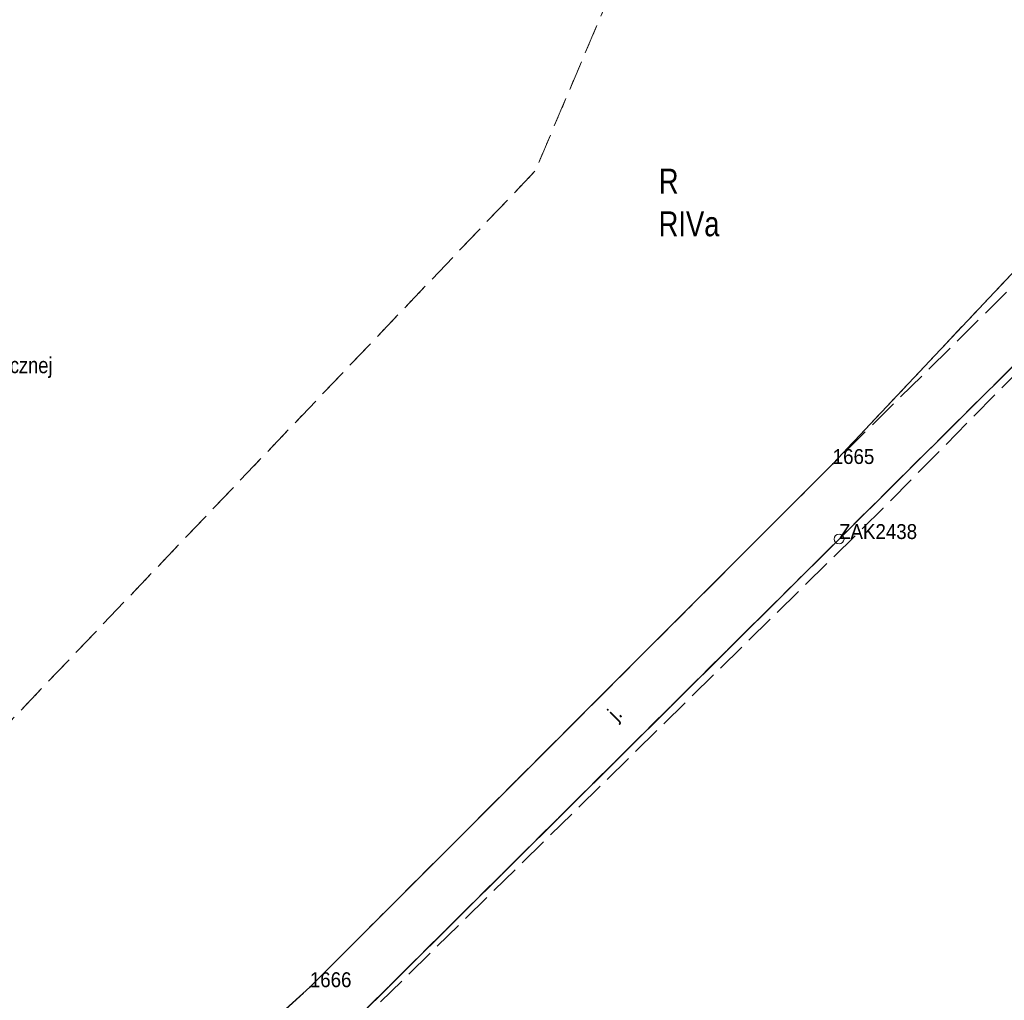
# Model space of a CAD drawing. Header units: metres. Extents: x 6551181 to 6555585, y 5935140 to 5937297.
# Tile 53 of 97: x 6551526 to 6551575, y 5936037 to 5936087. Entities that reach past the tile are written whole.
import ezdxf
from ezdxf.enums import TextEntityAlignment as Align

# ---------------------------------------------------------------- set-up
doc = ezdxf.new("R2010")
doc.units = ezdxf.units.M
for name, pattern in [('1.5_0.5', [2, 1.5, -0.5]), ('218-500', [1, 0.5, -0.5]), ('219-500', [0])]:
    doc.linetypes.add(name, pattern=pattern)
for name, color, linetype in [('202-Punkt graniczny stabilizowany trwale', 7, 'Continuous'), ('202-Punkt graniczny stabilizowany trwale-Atr103', 7, 'Continuous'), ('203-Punkt załamania granicy działki nie stabilizowany', 7, 'Continuous'), ('203-Punkt załamania granicy działki nie stabilizowany-Atr104', 7, 'Continuous'), ('209-Opis konturu klasyfikacyjnego', 7, 'Continuous'), ('210-Oznaczenie użytku', 7, 'Continuous'), ('217-Granica konturu klasyfikcyjnego', 7, 'Continuous'), ('218-Granica użytku', 7, 'Continuous'), ('219-Linia granicy', 7, 'Continuous'), ('jezdnia (powierzchnia)', 7, 'Continuous'), ('jezdnia (powierzchnia)-Atr17', 7, 'Continuous')]:
    doc.layers.add(name, color=color, linetype=linetype)
doc.styles.get("Standard").update_dxf_attribs({"font": 'arial.ttf'})

# ---------------------------------------------------------------- blocks, each defined once
blk = doc.blocks.new('203')
at = {"linetype": 'Continuous', "lineweight": 0}
h = blk.add_hatch(color=0, dxfattribs=at)
edge = h.paths.add_edge_path()
edge.add_arc((0, 0), 0.045, 0, 360)
blk = doc.blocks.new('202')
at = {"color": 0, "linetype": 'Continuous', "lineweight": -2}
blk.add_circle((0, 0), 2.5, dxfattribs=at)

msp = doc.modelspace()

# ---------------------------------------------------------------- linework, layer by layer
at = {"layer": '217-Granica konturu klasyfikcyjnego', "color": 3, "linetype": '1.5_0.5', "lineweight": 18, "flags": 128}
for points in [[(6551568.27, 5936117.58), (6551551.83, 5936078.95)], [(6551566.83, 5936064.21), (6551586.94, 5936085.56)], [(6551591.66, 5936084.79), (6551567.15, 5936060.43)], [(6551551.83, 5936078.95), (6551494.71, 5936019.08)], [(6551540.49, 5936037.86), (6551566.83, 5936064.21)], [(6551567.15, 5936060.43), (6551542.38, 5936035.82)], [(6551508.95, 5936009.37), (6551540.49, 5936037.86)]]:
    msp.add_lwpolyline(points, dxfattribs=at)
at = {"layer": '218-Granica użytku', "color": 3, "linetype": '218-500', "lineweight": 18, "flags": 128}
for points in [[(6551568.27, 5936117.58), (6551551.83, 5936078.95)], [(6551566.83, 5936064.21), (6551586.94, 5936085.56)], [(6551567.15, 5936060.43), (6551591.66, 5936084.79)], [(6551551.83, 5936078.95), (6551494.71, 5936019.08)], [(6551540.49, 5936037.86), (6551566.83, 5936064.21)], [(6551542.38, 5936035.82), (6551567.15, 5936060.43)], [(6551508.95, 5936009.37), (6551540.49, 5936037.86)]]:
    msp.add_lwpolyline(points, dxfattribs=at)
at = {"layer": '219-Linia granicy', "color": 7, "linetype": '219-500', "lineweight": 18, "flags": 128}
for points in [[(6551586.94, 5936085.56), (6551566.83, 5936064.21)], [(6551567.15, 5936060.43), (6551591.66, 5936084.79)], [(6551566.83, 5936064.21), (6551540.49, 5936037.86)], [(6551542.38, 5936035.82), (6551567.15, 5936060.43)], [(6551508.95, 5936009.37), (6551540.49, 5936037.86)]]:
    msp.add_lwpolyline(points, dxfattribs=at)
at = {"layer": 'jezdnia (powierzchnia)', "color": 7, "linetype": '1.5_0.5', "lineweight": 18, "flags": 128}
msp.add_lwpolyline([(6551509.68, 5936009.41), (6551540.49, 5936037.86), (6551566.83, 5936064.21), (6551595.47, 5936092.48), (6551592.46, 5936085.4), (6551569.38, 5936061.99), (6551542.82, 5936035.9), (6551512.85, 5936007.35)], close=True, dxfattribs=at)

# ---------------------------------------------------------------- block references
at = {"layer": '202-Punkt graniczny stabilizowany trwale', "color": 7, "linetype": 'Continuous', "lineweight": 18, "xscale": 0.1, "yscale": 0.1}
msp.add_blockref('202', (6551567.15, 5936060.43), dxfattribs=at)
at = {"layer": '203-Punkt załamania granicy działki nie stabilizowany', "color": 7, "linetype": 'Continuous', "lineweight": 18}
for p in [(6551566.83, 5936064.21), (6551540.49, 5936037.86)]:
    msp.add_blockref('203', p, dxfattribs=at)

# ---------------------------------------------------------------- texts
at = {"color": 1, "insert": (6551500.6501, 5936070.9163), "char_height": 0.8, "attachment_point": 1}
msp.add_mtext_dynamic_manual_height_columns('\\pi8.1269;{\\fArial Narrow|b0|i0|c238|p34;STAROSTA GRUDZIĄDZKI\\P\\pi0.79488;Powiatowy Ośrodek Dokumentacji Geodezyjnej i Kartograficznej \\P\\pi6.2413;ul. Małomłyńska 1, 86-300 Grudziądz}', width=27.536273, gutter_width=12.5, heights=[0], dxfattribs=at)
at = {"layer": '202-Punkt graniczny stabilizowany trwale-Atr103', "color": 7, "width": 0.9}
msp.add_text('ZAK2438', height=0.75, dxfattribs=at).set_placement((6551567.15, 5936060.43))
at = {"layer": '203-Punkt załamania granicy działki nie stabilizowany-Atr104', "color": 7, "width": 0.9}
for s, p in [('1665', (6551566.83, 5936064.21)), ('1666', (6551540.49, 5936037.86))]:
    msp.add_text(s, height=0.75, dxfattribs=at).set_placement(p)
at = {"layer": '209-Opis konturu klasyfikacyjnego', "color": 3, "linetype": 'Continuous', "lineweight": 18, "width": 0.79}
msp.add_text('RIVa', height=1.25, dxfattribs=at).set_placement((6551558.06, 5936076.93), align=Align.TOP_LEFT)
at = {"layer": '210-Oznaczenie użytku', "color": 3, "linetype": 'Continuous', "lineweight": 18, "width": 0.79}
msp.add_text('R', height=1.25, dxfattribs=at).set_placement((6551558.07, 5936077.83))
at = {"layer": 'jezdnia (powierzchnia)-Atr17', "color": 7, "width": 0.9}
msp.add_text('j.', height=0.75, rotation=45.01, dxfattribs=at).set_placement((6551555.95, 5936051.23))

doc.saveas('drawing.dxf')
